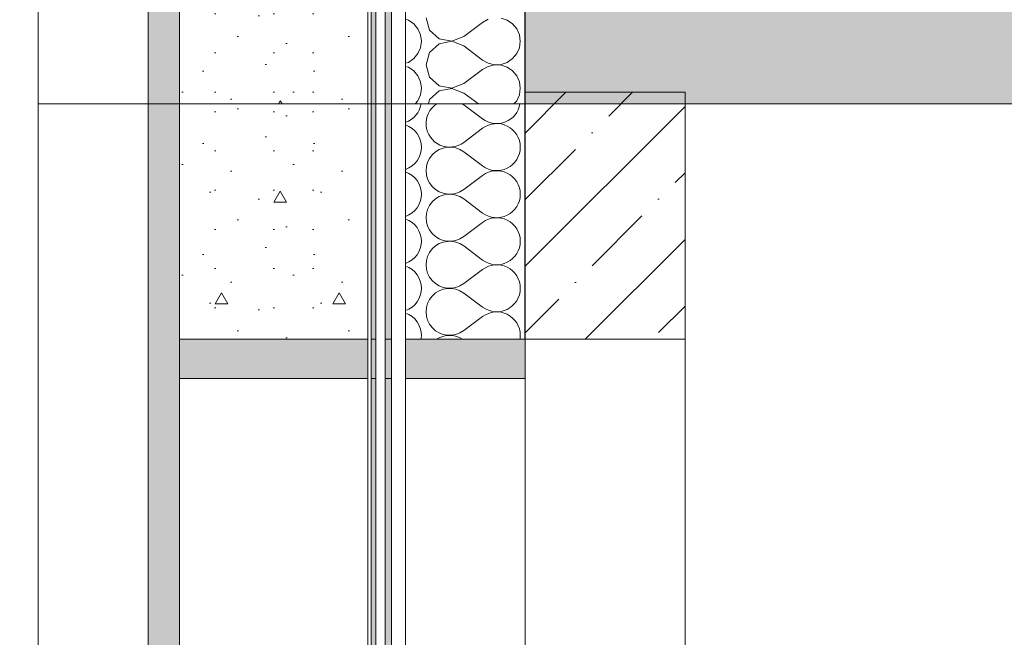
# Model space of a CAD drawing. Header units: millimetres. Extents: x -7244646 to -5701154, y 5723682 to 6071635.
# Tile 84 of 256: x -6402454 to -6401200, y 5761779 to 5762567. Entities that reach past the tile are written whole.
import ezdxf

# ---------------------------------------------------------------- set-up
doc = ezdxf.new("R2010")
doc.units = ezdxf.units.MM
doc.header["$MEASUREMENT"] = 0
doc.set_wipeout_variables(frame=1)
doc.linetypes.add('Wipeout_Contour', pattern=[1000, 0, -1000])
for name, color, linetype, lineweight in [('0_Ном._пера__1', 7, 'Continuous', 0), ('0_Ном._пера__2', 8, 'Continuous', 15), ('0_Ном._пера__21', 7, 'Continuous', 5), ('АР-Чертеж-Размеры.АР_Ном._пера__1', 7, 'Continuous', 0)]:
    doc.layers.add(name, color=color, linetype=linetype, lineweight=lineweight)
doc.layers.add('0_Ном._пера__166', color=7, linetype='Continuous', lineweight=5, true_color=0x97cbff)
doc.layers.add('АР-Чертеж-Размеры.АР', color=7, linetype='Continuous')
doc.styles.add('РЎР“Р•РќР•Р\xa0Р\x98Р\xa0_РЎРўР\x98Р›Р¬_2', font='arial.ttf')
doc.dimstyles.new('СГЕНЕРИР_СТИЛЬ__1', dxfattribs={"dimtxt": 500, "dimasz": 237.5, "dimexe": 0.18, "dimexo": 43263.067461, "dimgap": 0, "dimtad": 1, "dimlfac": 0.001, "dimzin": 0, "dimdsep": 46, "dimtxsty": 'РЎР“Р•РќР•Р\xa0Р\x98Р\xa0_РЎРўР\x98Р›Р¬_2', "dimblk": 'ARROWHEAD_6', "dimblk1": 'ARROWHEAD_6', "dimblk2": 'ARROWHEAD_6', "dimcen": 0.09, "dimclrd": 7, "dimclre": 7, "dimclrt": 7, "dimadec": 0, "dimazin": 0, "dimtfac": 1, "dimtdec": 4, "dimtmove": 2, "dimatfit": 3, "dimfxl": 1, "dimtolj": 1, "dimtzin": 0, "dimarcsym": 0})
doc.dimstyles.new('СГЕНЕРИР_СТИЛЬ__4', dxfattribs={"dimtxt": 270.000005, "dimasz": 237.5, "dimexe": 0.18, "dimexo": 300000, "dimgap": 0, "dimtad": 1, "dimlfac": 0.001, "dimzin": 0, "dimdsep": 46, "dimtxsty": 'РЎР“Р•РќР•Р\xa0Р\x98Р\xa0_РЎРўР\x98Р›Р¬_2', "dimblk": 'ARROWHEAD_6', "dimblk1": 'ARROWHEAD_6', "dimblk2": 'ARROWHEAD_6', "dimcen": 0.09, "dimclrd": 7, "dimclre": 7, "dimclrt": 7, "dimadec": 0, "dimazin": 0, "dimtfac": 1, "dimtdec": 4, "dimtmove": 0, "dimatfit": 3, "dimfxl": 1, "dimtolj": 1, "dimtzin": 0, "dimarcsym": 0})
doc.dimstyles.new('СГЕНЕРИР_СТИЛЬ__5', dxfattribs={"dimtxt": 500, "dimasz": 237.5, "dimexe": 0.18, "dimexo": 300000, "dimgap": 0, "dimtad": 1, "dimlfac": 0.001, "dimzin": 0, "dimdsep": 46, "dimtxsty": 'РЎР“Р•РќР•Р\xa0Р\x98Р\xa0_РЎРўР\x98Р›Р¬_2', "dimblk": 'ARROWHEAD_6', "dimblk1": 'ARROWHEAD_6', "dimblk2": 'ARROWHEAD_6', "dimcen": 0.09, "dimclrd": 7, "dimclre": 7, "dimclrt": 7, "dimadec": 0, "dimazin": 0, "dimtfac": 1, "dimtdec": 4, "dimtmove": 0, "dimatfit": 3, "dimfxl": 1, "dimtolj": 1, "dimtzin": 0, "dimarcsym": 0})
pattern_1 = [(45, (-7387333.12, 5739809.18), (-84.852814, 84.852814), []), (45, (-7387375.54, 5739851.61), (-84.852814, 84.852814), [90, -30, 0, -30])]

# ---------------------------------------------------------------- blocks, each defined once
blk = doc.blocks.new('*D52', base_point=(-7387333.1, 5739809.2))
at = {"layer": 'АР-Чертеж-Размеры.АР_Ном._пера__1', "color": 7, "linetype": 'Continuous', "lineweight": 0, "transparency": 16777216}
for p, q in [((-6411439.3, 5858499.2), (-6411439.3, 5858686.7)), ((-6411314.3, 5858374.2), (-6411564.3, 5858624.2)), ((-6388218.7, 5858499.2), (-6411673.7, 5858499.2)), ((-6411439.3, 5738589.2), (-6411439.3, 5858499.2)), ((-6411564.3, 5738714.2), (-6411314.3, 5738464.2)), ((-6411204.9, 5738589.2), (-6411673.7, 5738589.2)), ((-6411439.3, 5738401.7), (-6411439.3, 5738589.2))]:
    blk.add_line(p, q, dxfattribs=at)
at = {"layer": 'АР-Чертеж-Размеры.АР_Ном._пера__1', "color": 7, "lineweight": 0, "transparency": 16777216, "insert": (-6411889.3, 5853972.3), "char_height": 500, "attachment_point": 7, "rotation": 90, "style": 'РЎР“Р•РќР•Р\xa0Р\x98Р\xa0_РЎРўР\x98Р›Р¬_2'}
blk.add_mtext('\\A1;{\\pql;\\fArial|b0|i0|c204|p0;\\W1.000000;119,91}', dxfattribs=at)
blk = doc.blocks.new('ARROWHEAD_6')
at = {"color": 0, "linetype": 'Continuous', "lineweight": 0}
for p, q in [((-0.5, -0.5), (0.5, 0.5)), ((0, 0), (-1, 0))]:
    blk.add_line(p, q, dxfattribs=at)
blk = doc.blocks.new('*D87', base_point=(-7387333.1, 5739809.2))
at = {"layer": 'АР-Чертеж-Размеры.АР_Ном._пера__1', "color": 7, "linetype": 'Continuous', "lineweight": 0, "transparency": 16777216}
for p, q in [((-6403170.5, 5762284.2), (-6402920.5, 5762034.2)), ((-6402811.1, 5762159.2), (-6403279.9, 5762159.2)), ((-6403045.5, 5760209.2), (-6403045.5, 5762159.2)), ((-6403170.5, 5760334.2), (-6402920.5, 5760084.2)), ((-6402811.1, 5760209.2), (-6403279.9, 5760209.2))]:
    blk.add_line(p, q, dxfattribs=at)
at = {"layer": 'АР-Чертеж-Размеры.АР_Ном._пера__1', "color": 7, "lineweight": 0, "transparency": 16777216, "insert": (-6403099.5, 5760823.8), "char_height": 270, "attachment_point": 7, "rotation": 90, "style": 'РЎР“Р•РќР•Р\xa0Р\x98Р\xa0_РЎРўР\x98Р›Р¬_2'}
blk.add_mtext('\\A1;{\\pql;\\fArial|b0|i0|c204|p0;\\W1.000000;1,95}', dxfattribs=at)
blk = doc.blocks.new('*D88', base_point=(-7387333.1, 5739809.2))
at = {"layer": 'АР-Чертеж-Размеры.АР_Ном._пера__1', "color": 7, "linetype": 'Continuous', "lineweight": 0, "transparency": 16777216}
for p, q in [((-6403170.5, 5763484.2), (-6402920.5, 5763234.2)), ((-6402811.1, 5763359.2), (-6403279.9, 5763359.2)), ((-6403045.5, 5762159.2), (-6403045.5, 5763359.2)), ((-6403170.5, 5762284.2), (-6402920.5, 5762034.2)), ((-6402811.1, 5762159.2), (-6403279.9, 5762159.2))]:
    blk.add_line(p, q, dxfattribs=at)
at = {"layer": 'АР-Чертеж-Размеры.АР_Ном._пера__1', "color": 7, "lineweight": 0, "transparency": 16777216, "insert": (-6403099.5, 5762398.8), "char_height": 270, "attachment_point": 7, "rotation": 90, "style": 'РЎР“Р•РќР•Р\xa0Р\x98Р\xa0_РЎРўР\x98Р›Р¬_2'}
blk.add_mtext('\\A1;{\\pql;\\fArial|b0|i0|c204|p0;\\W1.000000;1,20}', dxfattribs=at)
blk = doc.blocks.new('*D146', base_point=(-7387333.1, 5739809.2))
at = {"layer": '0_Ном._пера__1', "color": 7, "linetype": 'Continuous', "lineweight": 0, "transparency": 16777216}
for p, q in [((-6410533.6, 5853209.2), (-6410533.6, 5853396.7)), ((-6410408.6, 5853084.2), (-6410658.6, 5853334.2)), ((-6410299.2, 5853209.2), (-6410767.9, 5853209.2)), ((-6410533.6, 5743109.2), (-6410533.6, 5853209.2)), ((-6410658.6, 5743234.2), (-6410408.6, 5742984.2)), ((-6410299.2, 5743109.2), (-6410767.9, 5743109.2)), ((-6410533.6, 5742921.7), (-6410533.6, 5743109.2))]:
    blk.add_line(p, q, dxfattribs=at)
at = {"layer": '0_Ном._пера__1', "color": 7, "lineweight": 0, "transparency": 16777216, "insert": (-6410633.6, 5797136), "char_height": 500, "attachment_point": 7, "rotation": 90, "style": 'РЎР“Р•РќР•Р\xa0Р\x98Р\xa0_РЎРўР\x98Р›Р¬_2'}
blk.add_mtext('\\A1;{\\pql;\\fArial|b0|i0|c204|p0;\\W1.000000;110,10}', dxfattribs=at)
blk = doc.blocks.new('*X238', base_point=(-7387333.1, 5739809.2))
at = {"layer": '0_Ном._пера__1', "color": 7, "linetype": 'Continuous', "lineweight": 0}
for p, q in [((-6401888.6, 5762458.2), (-6401864.6, 5762440.2)), ((-6401888.6, 5762410.2), (-6401864.6, 5762428.2)), ((-6401888.6, 5762398.2), (-6401864.6, 5762380.2)), ((-6401888.6, 5762350.2), (-6401864.6, 5762368.2)), ((-6401888.6, 5762338.2), (-6401864.6, 5762320.2)), ((-6401888.6, 5762290.2), (-6401864.6, 5762308.2)), ((-6401888.6, 5762278.2), (-6401864.6, 5762260.2)), ((-6401888.6, 5762230.2), (-6401864.6, 5762248.2)), ((-6401888.6, 5762218.2), (-6401864.6, 5762200.2)), ((-6401888.6, 5762170.2), (-6401864.6, 5762188.2))]:
    blk.add_line(p, q, dxfattribs=at)
for centre, start, end in [((-6401972.6, 5762464.2), 289.2776, 350.4059), ((-6401906.6, 5762434.2), 123.5573, 306.8699), ((-6401906.6, 5762434.2), 53.1301, 56.4427), ((-6401846.6, 5762464.2), 233.1301, 350.4059), ((-6401972.6, 5762404.2), 0, 70.7224), ((-6401846.6, 5762404.2), 0, 126.8699), ((-6401972.6, 5762404.2), 289.2776, 0), ((-6401906.6, 5762374.2), 53.1301, 306.8699), ((-6401846.6, 5762404.2), 233.1301, 0), ((-6401972.6, 5762344.2), 0, 70.7224), ((-6401846.6, 5762344.2), 0, 126.8699), ((-6401972.6, 5762344.2), 289.2776, 0), ((-6401906.6, 5762314.2), 53.1301, 306.8699), ((-6401846.6, 5762344.2), 233.1301, 0), ((-6401846.6, 5762284.2), 0, 126.8699), ((-6401972.6, 5762284.2), 0, 70.7224), ((-6401972.6, 5762284.2), 289.2776, 0), ((-6401906.6, 5762254.2), 53.1301, 306.8699), ((-6401846.6, 5762284.2), 233.1301, 0), ((-6401972.6, 5762224.2), 0, 70.7224), ((-6401846.6, 5762224.2), 0, 126.8699), ((-6401972.6, 5762224.2), 289.2776, 0), ((-6401906.6, 5762194.2), 53.1301, 306.8699), ((-6401846.6, 5762224.2), 233.1301, 0), ((-6401972.6, 5762164.2), 0, 70.7224), ((-6401846.6, 5762164.2), 0, 126.8699), ((-6401972.6, 5762164.2), 350.4072, 0), ((-6401906.6, 5762134.2), 56.4449, 123.5551), ((-6401846.6, 5762164.2), 350.4072, 0)]:
    blk.add_arc(centre, 30, start, end, dxfattribs=at)
blk = doc.blocks.new('Штриховка_47_3', base_point=(-7387333.1, 5739809.2))
at = {"color": 254, "linetype": 'Wipeout_Contour', "lineweight": 0, "ltscale": 34453065.92216903}
blk.add_wipeout([(-6401810.6, 5762459.2), (-6401962.7, 5762459.2), (-6401962.7, 5762159.2), (-6401810.6, 5762159.2)], dxfattribs=at)
at = {"layer": '0_Ном._пера__1', "color": 7, "linetype": 'Continuous', "lineweight": 0, "flags": 128}
blk.add_lwpolyline([(-6401810.6, 5762459.2), (-6401810.6, 5762159.2), (-6401962.7, 5762159.2), (-6401962.7, 5762459.2)], close=True, dxfattribs=at)
at = {"layer": '0_Ном._пера__1', "color": 7, "linetype": 'Continuous', "lineweight": 0}
blk.add_blockref('*X238', (-7387333.1, 5739809.2), dxfattribs=at)
blk = doc.blocks.new('*X248', base_point=(-7387333.1, 5739809.2))
at = {"layer": '0_Ном._пера__1', "color": 7, "linetype": 'Continuous', "lineweight": 0}
for p, q in [((-6401959.2, 5762566), (-6401962.7, 5762567.2)), ((-6401952.3, 5762561.3), (-6401959.2, 5762566)), ((-6401936.6, 5762569.2), (-6401932.1, 5762553.4)), ((-6401857.3, 5762567.2), (-6401864.6, 5762563.2)), ((-6401833.2, 5762566), (-6401841, 5762568.7)), ((-6401826.3, 5762561.3), (-6401833.2, 5762566)), ((-6401947.1, 5762555), (-6401952.3, 5762561.3)), ((-6401943.7, 5762547.4), (-6401947.1, 5762555)), ((-6401932.1, 5762553.4), (-6401920, 5762542.3)), ((-6401888.6, 5762545.2), (-6401864.6, 5762563.2)), ((-6401821.1, 5762555), (-6401826.3, 5762561.3)), ((-6401817.7, 5762547.4), (-6401821.1, 5762555)), ((-6401942.6, 5762539.2), (-6401943.7, 5762547.4)), ((-6401920, 5762542.3), (-6401903.9, 5762539.3)), ((-6401903.9, 5762539.3), (-6401888.6, 5762545.2)), ((-6401816.6, 5762539.2), (-6401817.7, 5762547.4)), ((-6401947.1, 5762523.4), (-6401943.7, 5762531)), ((-6401943.7, 5762531), (-6401942.6, 5762539.2)), ((-6401920, 5762536), (-6401932.1, 5762525)), ((-6401903.9, 5762539.1), (-6401920, 5762536)), ((-6401888.6, 5762533.2), (-6401903.9, 5762539.1)), ((-6401888.6, 5762533.2), (-6401864.6, 5762515.2)), ((-6401821.1, 5762523.4), (-6401817.7, 5762531)), ((-6401817.7, 5762531), (-6401816.6, 5762539.2)), ((-6401959.2, 5762512.3), (-6401952.3, 5762517)), ((-6401952.3, 5762517), (-6401947.1, 5762523.4)), ((-6401932.1, 5762525), (-6401936.6, 5762509.2)), ((-6401864.6, 5762515.2), (-6401857.3, 5762511.2)), ((-6401833.2, 5762512.3), (-6401826.3, 5762517)), ((-6401826.3, 5762517), (-6401821.1, 5762523.4)), ((-6401962.7, 5762511.2), (-6401959.2, 5762512.3)), ((-6401959.2, 5762506), (-6401962.7, 5762507.2)), ((-6401952.3, 5762501.3), (-6401959.2, 5762506)), ((-6401936.6, 5762509.2), (-6401932.1, 5762493.4)), ((-6401888.6, 5762485.2), (-6401864.6, 5762503.2)), ((-6401857.3, 5762507.2), (-6401864.6, 5762503.2)), ((-6401857.3, 5762511.2), (-6401849.3, 5762509.3)), ((-6401849.3, 5762509.1), (-6401857.3, 5762507.2)), ((-6401849.3, 5762509.3), (-6401841, 5762509.7)), ((-6401841, 5762508.7), (-6401849.3, 5762509.1)), ((-6401841, 5762509.7), (-6401833.2, 5762512.3)), ((-6401833.2, 5762506), (-6401841, 5762508.7)), ((-6401826.3, 5762501.3), (-6401833.2, 5762506)), ((-6401947.1, 5762495), (-6401952.3, 5762501.3)), ((-6401943.7, 5762487.4), (-6401947.1, 5762495)), ((-6401932.1, 5762493.4), (-6401920, 5762482.3)), ((-6401821.1, 5762495), (-6401826.3, 5762501.3)), ((-6401817.7, 5762487.4), (-6401821.1, 5762495)), ((-6401942.6, 5762479.2), (-6401943.7, 5762487.4)), ((-6401943.7, 5762471), (-6401942.6, 5762479.2)), ((-6401920, 5762482.3), (-6401903.9, 5762479.3)), ((-6401903.9, 5762479.1), (-6401920, 5762476)), ((-6401903.9, 5762479.3), (-6401888.6, 5762485.2)), ((-6401888.6, 5762473.2), (-6401903.9, 5762479.1)), ((-6401816.6, 5762479.2), (-6401817.7, 5762487.4)), ((-6401817.7, 5762471), (-6401816.6, 5762479.2)), ((-6401947.1, 5762463.4), (-6401943.7, 5762471)), ((-6401932.1, 5762465), (-6401933.7, 5762459.2)), ((-6401920, 5762476), (-6401932.1, 5762465)), ((-6401888.6, 5762473.2), (-6401869.9, 5762459.2)), ((-6401821.1, 5762463.4), (-6401817.7, 5762471)), ((-6401950.6, 5762459.2), (-6401947.1, 5762463.4)), ((-6401824.6, 5762459.2), (-6401821.1, 5762463.4))]:
    blk.add_line(p, q, dxfattribs=at)
blk = doc.blocks.new('Штриховка_52_3', base_point=(-7387333.1, 5739809.2))
at = {"color": 254, "linetype": 'Wipeout_Contour', "lineweight": 0, "ltscale": 34454644.83705724}
blk.add_wipeout([(-6401810.6, 5763339.2), (-6401962.7, 5763339.2), (-6401962.7, 5762459.2), (-6401810.6, 5762459.2)], dxfattribs=at)
at = {"layer": '0_Ном._пера__1', "color": 7, "linetype": 'Continuous', "lineweight": 0, "flags": 128}
blk.add_lwpolyline([(-6401810.6, 5763339.2), (-6401810.6, 5762459.2), (-6401962.7, 5762459.2), (-6401962.7, 5763339.2)], close=True, dxfattribs=at)
at = {"layer": '0_Ном._пера__1', "color": 7, "linetype": 'Continuous', "lineweight": 0}
blk.add_blockref('*X248', (-7387333.1, 5739809.2), dxfattribs=at)

msp = doc.modelspace()

# ---------------------------------------------------------------- hatches: boundary and pattern name
at = {"layer": '0_Ном._пера__1', "linetype": 'Continuous', "lineweight": 0, "true_color": 0x000000}
for points in [[(-6402000.673, 5759309.18), (-6402000.673, 5762459.18), (-6402006.673, 5762459.18), (-6402006.673, 5759309.18)], [(-6402010.673, 5762159.181), (-6402010.673, 5762109.181), (-6402250.673, 5762109.181), (-6402250.673, 5762159.181)], [(-6401810.577, 5762159.181), (-6401810.577, 5762109.181), (-6402010.673, 5762109.181), (-6402010.673, 5762159.181)]]:
    msp.add_hatch(color=18, dxfattribs=at).paths.add_polyline_path(points)

# ---------------------------------------------------------------- linework, layer by layer
at = {"layer": '0_Ном._пера__1', "color": 7, "linetype": 'Continuous', "lineweight": 0, "flags": 128}
for points in [[(-6402000.673, 5759309.18), (-6402000.673, 5762459.18), (-6402006.673, 5762459.18), (-6402006.673, 5759309.18)], [(-6402010.673, 5762159.181), (-6402010.673, 5762109.181), (-6402250.673, 5762109.181), (-6402250.673, 5762159.181)], [(-6401810.577, 5762159.181), (-6401810.577, 5762109.181), (-6402010.673, 5762109.181), (-6402010.673, 5762159.181)]]:
    msp.add_lwpolyline(points, close=True, dxfattribs=at)

# ---------------------------------------------------------------- dimensions: what is measured, and where the dimension line sits
at = {"color": 7, "linetype": 'Continuous', "lineweight": 0}
dim = msp.add_linear_dim(base=(-6410533.559, 5853209.181), p1=(-6406170.064, 5743109.18), p2=(-6401574.763, 5853209.181), angle=90, dimstyle='СГЕНЕРИР_СТИЛЬ__5', dxfattribs=at)
dim.commit()
dim.dimension.update_dxf_attribs({"geometry": '*D146', "text_midpoint": (-6410883.559, 5798163.771), "dimtype": 160, "text_rotation": 90})
at = {"layer": 'АР-Чертеж-Размеры.АР', "color": 7, "linetype": 'Continuous', "lineweight": 0}
for base, p1, p2, dimstyle, picture, middle in [((-6411439.299, 5858499.18), (-6410669.971, 5738589.18), (-6383892.346, 5858499.18), 'СГЕНЕРИР_СТИЛЬ__1', '*D52', (-6412139.299, 5855000.125)), ((-6403045.484, 5763359.18), (-6401606.707, 5762159.181), (-6401574.773, 5763359.18), 'СГЕНЕРИР_СТИЛЬ__4', '*D88', (-6403234.484, 5762748.375)), ((-6403045.484, 5762159.181), (-6401574.773, 5760209.18), (-6401606.707, 5762159.181), 'СГЕНЕРИР_СТИЛЬ__4', '*D87', (-6403234.484, 5761173.375))]:
    dim = msp.add_linear_dim(base=base, p1=p1, p2=p2, angle=90, dimstyle=dimstyle, dxfattribs=at)
    dim.commit()
    dim.dimension.update_dxf_attribs({"geometry": picture, "text_midpoint": middle, "dimtype": 160, "text_rotation": 90})

# ---------------------------------------------------------------- next in the draw order: wipeouts: each hides what was drawn before it
at = {"color": 254, "linetype": 'Wipeout_Contour', "lineweight": 0, "ltscale": 34449506.05331293}
msp.add_wipeout([(-6401962.673, 5759309.18), (-6401962.673, 5762459.18), (-6401980.673, 5762459.18), (-6401980.673, 5759309.18)], dxfattribs=at)

# ---------------------------------------------------------------- next in the draw order: hatches: boundary and pattern name
at = {"layer": '0_Ном._пера__1', "linetype": 'Continuous', "lineweight": 0, "true_color": 0x000000}
msp.add_hatch(color=18, dxfattribs=at).paths.add_polyline_path([(-6401980.673, 5759309.18), (-6401980.673, 5762459.18), (-6401988.673, 5762459.18), (-6401988.673, 5759309.18)])

# ---------------------------------------------------------------- next in the draw order: linework, layer by layer
at = {"layer": '0_Ном._пера__1', "color": 7, "linetype": 'Continuous', "lineweight": 0, "flags": 128}
for points in [[(-6401980.673, 5759309.18), (-6401980.673, 5762459.18), (-6401988.673, 5762459.18), (-6401988.673, 5759309.18)], [(-6401962.673, 5759309.18), (-6401962.673, 5762459.18), (-6401980.673, 5762459.18), (-6401980.673, 5759309.18)]]:
    msp.add_lwpolyline(points, close=True, dxfattribs=at)

# ---------------------------------------------------------------- next in the draw order: block references
at = {"layer": '0_Ном._пера__1', "color": 7, "linetype": 'Continuous', "lineweight": 0}
msp.add_blockref('Штриховка_47_3', (-7387333.115, 5739809.18), dxfattribs=at)

# ---------------------------------------------------------------- next in the draw order: wipeouts: each hides what was drawn before it
at = {"color": 254, "linetype": 'Wipeout_Contour', "lineweight": 0, "ltscale": 34449574.4411536}
msp.add_wipeout([(-6401988.673, 5759309.18), (-6401988.673, 5762459.18), (-6402000.673, 5762459.18), (-6402000.673, 5759309.18)], dxfattribs=at)

# ---------------------------------------------------------------- next in the draw order: linework, layer by layer
at = {"layer": '0_Ном._пера__1', "color": 7, "linetype": 'Continuous', "lineweight": 0, "flags": 128}
msp.add_lwpolyline([(-6401988.673, 5759309.18), (-6401988.673, 5762459.18), (-6402000.673, 5762459.18), (-6402000.673, 5759309.18)], close=True, dxfattribs=at)

# ---------------------------------------------------------------- next in the draw order: wipeouts: each hides what was drawn before it
at = {"color": 254, "linetype": 'Wipeout_Contour', "lineweight": 0, "ltscale": 34457935.56183281}
msp.add_wipeout([(-6401962.673, 5762459.18), (-6401962.673, 5765609.18), (-6401980.673, 5765609.18), (-6401980.673, 5762459.18)], dxfattribs=at)
at = {"color": 254, "linetype": 'Wipeout_Contour', "lineweight": 0, "ltscale": 34449566.62713634}
msp.add_wipeout([(-6401606.707, 5762159.181), (-6401606.707, 5760239.18), (-6401810.577, 5760239.18), (-6401810.577, 5762159.181)], dxfattribs=at)

# ---------------------------------------------------------------- next in the draw order: hatches: boundary and pattern name
at = {"layer": '0_Ном._пера__1', "linetype": 'Continuous', "lineweight": 0, "true_color": 0x000000}
msp.add_hatch(color=18, dxfattribs=at).paths.add_polyline_path([(-6401980.673, 5762459.18), (-6401980.673, 5765609.18), (-6401988.673, 5765609.18), (-6401988.673, 5762459.18)])

# ---------------------------------------------------------------- next in the draw order: linework, layer by layer
at = {"layer": '0_Ном._пера__1', "color": 7, "linetype": 'Continuous', "lineweight": 0, "flags": 128}
for points in [[(-6401980.673, 5762459.18), (-6401980.673, 5765609.18), (-6401988.673, 5765609.18), (-6401988.673, 5762459.18)], [(-6401962.673, 5762459.18), (-6401962.673, 5765609.18), (-6401980.673, 5765609.18), (-6401980.673, 5762459.18)], [(-6401606.707, 5762159.181), (-6401606.707, 5760239.18), (-6401810.577, 5760239.18), (-6401810.577, 5762159.181)]]:
    msp.add_lwpolyline(points, close=True, dxfattribs=at)

# ---------------------------------------------------------------- next in the draw order: wipeouts: each hides what was drawn before it
at = {"color": 254, "linetype": 'Wipeout_Contour', "lineweight": 0, "ltscale": 34449616.06858797}
msp.add_wipeout([(-6402006.673, 5759309.18), (-6402006.673, 5762459.18), (-6402010.673, 5762459.18), (-6402010.673, 5759309.18)], dxfattribs=at)

# ---------------------------------------------------------------- next in the draw order: linework, layer by layer
at = {"layer": '0_Ном._пера__1', "color": 7, "linetype": 'Continuous', "lineweight": 0, "flags": 128}
msp.add_lwpolyline([(-6402006.673, 5759309.18), (-6402006.673, 5762459.18), (-6402010.673, 5762459.18), (-6402010.673, 5759309.18)], close=True, dxfattribs=at)

# ---------------------------------------------------------------- next in the draw order: block references
at = {"layer": '0_Ном._пера__1', "color": 7, "linetype": 'Continuous', "lineweight": 0}
msp.add_blockref('Штриховка_52_3', (-7387333.115, 5739809.18), dxfattribs=at)

# ---------------------------------------------------------------- next in the draw order: hatches: boundary and pattern name
at = {"layer": '0_Ном._пера__1', "linetype": 'Continuous', "lineweight": 0}
h = msp.add_hatch(dxfattribs=at)
h.set_pattern_fill('ЖЕЛЕЗОБЕТОН__PROJECT__0003', style=0, pattern_type=2)
h.set_pattern_definition(pattern_1)
h.paths.add_polyline_path([(-6391597.134, 5762459.18), (-6391597.134, 5762659.18), (-6401810.577, 5762659.18), (-6401810.577, 5762459.18)])
h = msp.add_hatch(dxfattribs=at)
h.set_pattern_fill('ЖЕЛЕЗОБЕТОН__PROJECT__0003', style=0, pattern_type=2)
h.set_pattern_definition(pattern_1)
h.paths.add_polyline_path([(-6401606.707, 5762474.18), (-6401810.577, 5762474.18), (-6401810.577, 5762159.181), (-6401606.707, 5762159.181)])

# ---------------------------------------------------------------- next in the draw order: linework, layer by layer
at = {"layer": '0_Ном._пера__21', "color": 7, "linetype": 'Continuous', "lineweight": 5, "flags": 128}
for points in [[(-6391597.134, 5762459.18), (-6391597.134, 5762659.18), (-6401810.577, 5762659.18), (-6401810.577, 5762459.18)], [(-6401606.707, 5762474.18), (-6401810.577, 5762474.18), (-6401810.577, 5762159.181), (-6401606.707, 5762159.181)]]:
    msp.add_lwpolyline(points, close=True, dxfattribs=at)

# ---------------------------------------------------------------- next in the draw order: wipeouts: each hides what was drawn before it
at = {"color": 254, "linetype": 'Wipeout_Contour', "lineweight": 0, "ltscale": 34450754.55272524}
msp.add_wipeout([(-6402010.673, 5760239.18), (-6402010.673, 5762109.181), (-6402250.673, 5762109.181), (-6402250.673, 5760239.18)], dxfattribs=at)

# ---------------------------------------------------------------- next in the draw order: hatches: boundary and pattern name
at = {"layer": '0_Ном._пера__166', "linetype": 'Continuous', "lineweight": 0, "true_color": 0x0f1419}
msp.add_hatch(color=168, dxfattribs=at).paths.add_polyline_path([(-6402250.673, 5759309.18), (-6402250.673, 5762459.18), (-6402290.673, 5762459.18), (-6402290.673, 5759309.18)])

# ---------------------------------------------------------------- next in the draw order: linework, layer by layer
at = {"layer": '0_Ном._пера__1', "color": 7, "linetype": 'Continuous', "lineweight": 0, "flags": 128}
for points in [[(-6402250.673, 5759309.18), (-6402250.673, 5762459.18), (-6402290.673, 5762459.18), (-6402290.673, 5759309.18)], [(-6402010.673, 5760239.18), (-6402010.673, 5762109.181), (-6402250.673, 5762109.181), (-6402250.673, 5760239.18)]]:
    msp.add_lwpolyline(points, close=True, dxfattribs=at)

# ---------------------------------------------------------------- next in the draw order: wipeouts: each hides what was drawn before it
at = {"color": 254, "linetype": 'Wipeout_Contour', "lineweight": 0, "ltscale": 34450662.71522126}
msp.add_wipeout([(-6402290.673, 5759309.18), (-6402290.673, 5762459.18), (-6402430.673, 5762459.18), (-6402430.673, 5759309.18)], dxfattribs=at)
at = {"color": 254, "linetype": 'Wipeout_Contour', "lineweight": 0, "ltscale": 34453791.49207148}
msp.add_wipeout([(-6402250.673, 5762159.181), (-6402010.673, 5762159.181), (-6402010.673, 5762459.18), (-6402250.673, 5762459.18)], dxfattribs=at)

# ---------------------------------------------------------------- next in the draw order: hatches: boundary and pattern name
at = {"layer": '0_Ном._пера__1', "linetype": 'Continuous', "lineweight": 0, "true_color": 0x000000}
msp.add_hatch(color=18, dxfattribs=at).paths.add_polyline_path([(-6402000.673, 5762459.18), (-6402000.673, 5765609.18), (-6402006.673, 5765609.18), (-6402006.673, 5762459.18)])
at = {"layer": '0_Ном._пера__166', "linetype": 'Continuous', "lineweight": 0, "true_color": 0x0f1419}
msp.add_hatch(color=168, dxfattribs=at).paths.add_polyline_path([(-6402250.673, 5762459.18), (-6402250.673, 5765609.18), (-6402290.673, 5765609.18), (-6402290.673, 5762459.18)])
at = {"layer": '0_Ном._пера__2', "linetype": 'Continuous', "lineweight": 15}
h = msp.add_hatch(dxfattribs=at)
h.set_pattern_fill('01_ЦП_СТЯЖКА_1_20_0003', color=8, style=0, pattern_type=2)
h.set_pattern_definition([(0, (-6402130.67, 5762074.18), (0, 259.8), [16.25, -133.75]), (0, (-6402055.67, 5762204.08), (0, 259.8), [16.25, -133.75]), (60, (-6402130.67, 5762074.18), (-225, 129.9), [16.25, -133.75]), (60, (-6401980.67, 5762074.18), (-225, 129.9), [16.25, -133.75]), (120, (-6402114.42, 5762074.18), (225, 129.9), [16.25, -133.75]), (120, (-6401964.42, 5762074.18), (225, 129.9), [16.25, -133.75]), (0, (-6402130.673, 5762099.18), (0, 50), [0, -50, 0, -75]), (45, (-6402105.673, 5762099.18), (-35.3553, 35.3553), [0, -37.5, 0, -62.5])])
h.paths.add_polyline_path([(-6402250.673, 5762159.181), (-6402010.673, 5762159.181), (-6402010.673, 5762459.18), (-6402250.673, 5762459.18)])

# ---------------------------------------------------------------- next in the draw order: linework, layer by layer
at = {"layer": '0_Ном._пера__1', "color": 7, "linetype": 'Continuous', "lineweight": 0, "flags": 128}
for points in [[(-6402250.673, 5762459.18), (-6402250.673, 5765609.18), (-6402290.673, 5765609.18), (-6402290.673, 5762459.18)], [(-6402000.673, 5762459.18), (-6402000.673, 5765609.18), (-6402006.673, 5765609.18), (-6402006.673, 5762459.18)], [(-6402290.673, 5759309.18), (-6402290.673, 5762459.18), (-6402430.673, 5762459.18), (-6402430.673, 5759309.18)], [(-6402250.673, 5762159.181), (-6402010.673, 5762159.181), (-6402010.673, 5762459.18), (-6402250.673, 5762459.18)]]:
    msp.add_lwpolyline(points, close=True, dxfattribs=at)

# ---------------------------------------------------------------- next in the draw order: wipeouts: each hides what was drawn before it
at = {"color": 254, "linetype": 'Wipeout_Contour', "lineweight": 0, "ltscale": 34459091.94079459}
msp.add_wipeout([(-6402290.673, 5762459.18), (-6402290.673, 5765609.18), (-6402430.673, 5765609.18), (-6402430.673, 5762459.18)], dxfattribs=at)
at = {"color": 254, "linetype": 'Wipeout_Contour', "lineweight": 0, "ltscale": 34458003.93294367}
msp.add_wipeout([(-6401988.673, 5762459.18), (-6401988.673, 5765609.18), (-6402000.673, 5765609.18), (-6402000.673, 5762459.18)], dxfattribs=at)

# ---------------------------------------------------------------- next in the draw order: linework, layer by layer
at = {"layer": '0_Ном._пера__1', "color": 7, "linetype": 'Continuous', "lineweight": 0, "flags": 128}
for points in [[(-6402290.673, 5762459.18), (-6402290.673, 5765609.18), (-6402430.673, 5765609.18), (-6402430.673, 5762459.18)], [(-6401988.673, 5762459.18), (-6401988.673, 5765609.18), (-6402000.673, 5765609.18), (-6402000.673, 5762459.18)]]:
    msp.add_lwpolyline(points, close=True, dxfattribs=at)

# ---------------------------------------------------------------- next in the draw order: wipeouts: each hides what was drawn before it
at = {"color": 254, "linetype": 'Wipeout_Contour', "lineweight": 0, "ltscale": 34458045.5501947}
msp.add_wipeout([(-6402006.673, 5762459.18), (-6402006.673, 5765609.18), (-6402010.673, 5765609.18), (-6402010.673, 5762459.18)], dxfattribs=at)

# ---------------------------------------------------------------- next in the draw order: linework, layer by layer
at = {"layer": '0_Ном._пера__1', "color": 7, "linetype": 'Continuous', "lineweight": 0, "flags": 128}
msp.add_lwpolyline([(-6402006.673, 5762459.18), (-6402006.673, 5765609.18), (-6402010.673, 5765609.18), (-6402010.673, 5762459.18)], close=True, dxfattribs=at)

# ---------------------------------------------------------------- next in the draw order: wipeouts: each hides what was drawn before it
at = {"color": 254, "linetype": 'Wipeout_Contour', "lineweight": 0, "ltscale": 34455370.37371136}
msp.add_wipeout([(-6402250.673, 5762459.18), (-6402010.673, 5762459.18), (-6402010.673, 5763339.18), (-6402250.673, 5763339.18)], dxfattribs=at)

# ---------------------------------------------------------------- next in the draw order: hatches: boundary and pattern name
at = {"layer": '0_Ном._пера__2', "linetype": 'Continuous', "lineweight": 15}
h = msp.add_hatch(dxfattribs=at)
h.set_pattern_fill('01_ЦП_СТЯЖКА_1_20_0003', color=8, style=0, pattern_type=2)
h.set_pattern_definition([(0, (-6402130.67, 5762449.18), (0, 259.81), [16.25, -133.75]), (0, (-6402055.67, 5762579.08), (0, 259.81), [16.25, -133.75]), (60, (-6402130.67, 5762449.18), (-225, 129.904), [16.25, -133.75]), (60, (-6401980.67, 5762449.18), (-225, 129.904), [16.25, -133.75]), (120, (-6402114.42, 5762449.18), (225, 129.904), [16.25, -133.75]), (120, (-6401964.42, 5762449.18), (225, 129.904), [16.25, -133.75]), (0, (-6402130.673, 5762474.18), (0, 50), [0, -50, 0, -75]), (45, (-6402105.673, 5762474.18), (-35.3553, 35.3553), [0, -37.5, 0, -62.5])])
h.paths.add_polyline_path([(-6402250.673, 5762459.18), (-6402010.673, 5762459.18), (-6402010.673, 5763339.18), (-6402250.673, 5763339.18)])

# ---------------------------------------------------------------- next in the draw order: linework, layer by layer
at = {"layer": '0_Ном._пера__1', "color": 7, "linetype": 'Continuous', "lineweight": 0, "flags": 128}
msp.add_lwpolyline([(-6402250.673, 5762459.18), (-6402010.673, 5762459.18), (-6402010.673, 5763339.18), (-6402250.673, 5763339.18)], close=True, dxfattribs=at)

doc.saveas('drawing.dxf')
